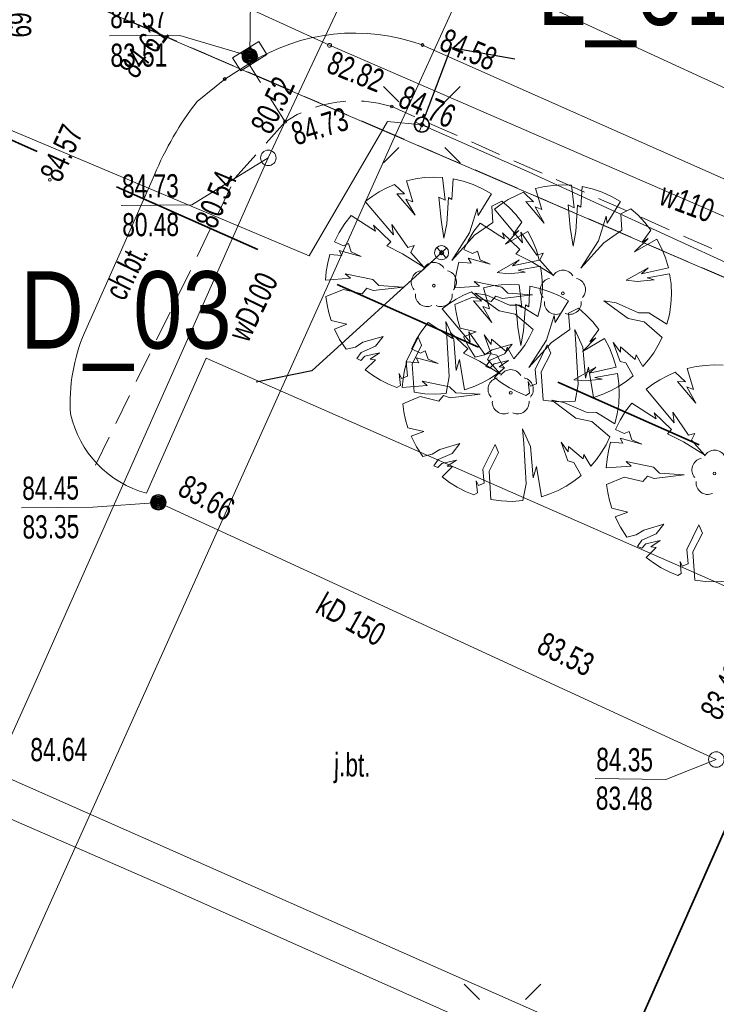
# Model space of a CAD drawing. Header units: metres. Extents: x -1013 to 1491576, y -5789570 to 1032.
# Tile 54 of 62: x 108 to 131, y -53 to -22. Entities that reach past the tile are written whole.
import ezdxf
from ezdxf.xclip import XClip

# ---------------------------------------------------------------- set-up
doc = ezdxf.new("R2010")
doc.units = ezdxf.units.M
doc.header["$MEASUREMENT"] = 0
doc.header["$XCLIPFRAME"] = 0
for name, pattern in [('2_KTCR02', [1.5, 1, -0.5]), ('GUK', [2, 1.5, -0.5]), ('GUZ', [1, 0.5, -0.5]), ('Przerywana długa', [7.8, 5, -2.8])]:
    doc.linetypes.add(name, pattern=pattern)
doc.layers.add('700-L Mapa 1_1000 dwg', color=7, linetype='Continuous')
for name, color, linetype, lineweight in [('703-L Płaszczyzny podejścia 2D3', 152, 'Continuous', 30), ('703-L Płaszczyzny podejścia 2D38', 171, 'Continuous', 35), ('704-L Płaszczyzny podejścia 3D38', 171, 'Continuous', 35), ('708-L Opisy_ numeracja obiektów85', 1, 'Continuous', 25), ('721-L Obiekty_Rośliny1', 7, 'Continuous', 13), ('722-L Obiekty_Latarnie_ słupy_ anteny1', 7, 'Continuous', 13), ('ex_02_DXF_MZ_5_Dzialki7', 9, 'Continuous', 18), ('ex_02_DXF_MZ_5_Kontury3', 9, 'Continuous', 18), ('ex_02_DXF_MZ_5_KTCR_D_L_17', 9, 'Continuous', 18), ('ex_02_DXF_MZ_5_KTCR_E_T_17', 9, 'Continuous', 18), ('ex_02_DXF_MZ_5_KTCR_L_17', 9, 'Continuous', 18), ('ex_02_DXF_MZ_5_KTJZ_E_T_07', 9, 'Continuous', 18), ('ex_02_DXF_MZ_5_KTKR_D_L_07', 9, 'Continuous', 18), ('ex_02_DXF_MZ_5_KTKR_L_07', 9, 'Continuous', 18), ('ex_02_DXF_MZ_5_OBOP_T_13', 9, 'Continuous', 18), ('ex_02_DXF_MZ_5_RTPW_T_17', 9, 'Continuous', 18), ('ex_02_DXF_MZ_5_SUOW_L_05', 9, 'Continuous', 18), ('ex_02_DXF_MZ_5_SUPE_D_L_31', 9, 'Continuous', 18), ('ex_02_DXF_MZ_5_SUPK_D_L_434', 9, 'Continuous', 18), ('ex_02_DXF_MZ_5_SUPK_E_T_434', 9, 'Continuous', 18), ('ex_02_DXF_MZ_5_SUPW_D_L_05', 9, 'Continuous', 18), ('ex_02_DXF_MZ_5_SUPW_E_T_05', 9, 'Continuous', 18), ('ex_02_DXF_MZ_5_SUPW_L_05', 9, 'Continuous', 18), ('ex_02_DXF_MZ_5_SUSM_D_T_07', 9, 'Continuous', 18), ('ex_02_DXF_MZ_5_SUSM_D_T_37', 9, 'Continuous', 18), ('ex_02_DXF_MZ_5_SUTK_T_034', 9, 'Continuous', 18), ('ex_02_DXF_MZ_5_SUTW_T_05', 9, 'Continuous', 18), ('ex_02_DXF_MZ_5_SUUK_D_T_234', 9, 'Continuous', 18), ('ex_02_DXF_MZ_5_SUUK_D_T_97', 9, 'Continuous', 18), ('ex_02_DXF_MZ_5_SUUK_T_07', 9, 'Continuous', 18), ('ex_02_DXF_MZ_5_Uzytki3', 9, 'Continuous', 18)]:
    doc.layers.add(name, color=color, linetype=linetype, lineweight=lineweight)
doc.styles.add('STYL_AUTOMATYCZNY_1', font='arial.ttf', dxfattribs={"width": 0.7})
doc.styles.add('STYL_AUTOMATYCZNY_3', font='ARIALN.TTF')
doc.dimstyles.new('STYL_AUTOMATYCZNY__1', dxfattribs={"dimtxt": 0.18, "dimasz": 0.912, "dimexe": 0.18, "dimexo": 0.0625, "dimgap": 0, "dimtad": 0, "dimtih": 1, "dimtoh": 1, "dimdec": 4, "dimzin": 0, "dimdsep": 46, "dimcen": 0.09, "dimadec": 0, "dimazin": 0, "dimtfac": 1, "dimtdec": 4, "dimtmove": 0, "dimatfit": 3, "dimldrblk": 'ARROWHEAD_7', "dimfxl": 1, "dimtolj": 1, "dimtzin": 0, "dimarcsym": 0})

# ---------------------------------------------------------------- blocks, each defined once
blk = doc.blocks.new('Rysunek_1_5', base_point=(-7447251.91, -5789835.327))
at = {"layer": 'ex_02_DXF_MZ_5_Dzialki7', "color": 9, "linetype": 'Continuous', "lineweight": 18}
blk.add_line((-42.33, 44.713), (161.19, -43.067), dxfattribs=at)
at = {"layer": 'ex_02_DXF_MZ_5_Kontury3', "color": 9, "linetype": 'GUK', "lineweight": 18}
blk.add_line((102.61, -17.792), (161.192, -43.062), dxfattribs=at)
at = {"layer": 'ex_02_DXF_MZ_5_KTCR_D_L_17', "color": 9, "linetype": '2_KTCR02', "lineweight": 18}
for p, q in [((115.064, -26.765), (116.67, -24.947)), ((110.549, -36.048), (115.064, -26.765))]:
    blk.add_line(p, q, dxfattribs=at)
at = {"layer": 'ex_02_DXF_MZ_5_KTCR_L_17', "color": 9, "linetype": '2_KTCR02', "lineweight": 18}
for p, q in [((116.67, -24.947), (115.5, -23.077)), ((172.96, -47.917), (120.12, -24.457))]:
    blk.add_line(p, q, dxfattribs=at)
blk.add_arc((118.913, -28.35), 4.075, 72.7737, 123.3935, dxfattribs=at)
at = {"layer": 'ex_02_DXF_MZ_5_KTKR_D_L_07', "color": 9, "linetype": 'Continuous', "lineweight": 18}
for p, q in [((114.72, -23.567), (113.827, -24.294)), ((112.453, -26.664), (111.429, -28.991)), ((111.429, -28.991), (110.189, -31.77)), ((112.195, -36.956), (114.125, -32.592)), ((114.125, -32.592), (146.467, -46.806)), ((140.304, -60.581), (107.79, -46.188))]:
    blk.add_line(p, q, dxfattribs=at)
for centre, radius, start, end in [((121.965, -30.593), 10.292, 142.2586, 157.553), ((115.537, -34.041), 5.811, 156.9912, 183.4745), ((113.085, -33.643), 3.43, 192.6314, 254.9788)]:
    blk.add_arc(centre, radius, start, end, dxfattribs=at)
at = {"layer": 'ex_02_DXF_MZ_5_KTKR_L_07', "color": 9, "linetype": 'Continuous', "lineweight": 18}
for p, q in [((121.11, -22.467), (174.05, -45.977)), ((114.72, -23.567), (115.5, -23.077))]:
    blk.add_line(p, q, dxfattribs=at)
blk.add_arc((118.923, -28.457), 6.377, 69.9436, 122.4677, dxfattribs=at)
at = {"layer": 'ex_02_DXF_MZ_5_OBOP_T_13', "color": 9, "linetype": 'Continuous', "lineweight": 18}
for centre in [(121.48, -30.247), (125.65, -30.497), (123.964, -33.713), (130.552, -36.317)]:
    blk.add_circle(centre, 0.045, dxfattribs=at)
for centre, start, end in [((121.48, -29.872), 30.1401, 149.8599), ((121.124, -30.131), 102.1445, 221.86), ((121.837, -30.131), 318.14, 77.8555), ((125.65, -30.122), 30.1401, 149.8599), ((125.294, -30.381), 102.1445, 221.86), ((126.007, -30.381), 318.14, 77.8555), ((121.26, -30.55), 174.1482, 293.8542), ((121.701, -30.55), 246.1458, 5.8518), ((125.43, -30.8), 174.1482, 293.8542), ((125.871, -30.8), 246.1458, 5.8518), ((123.964, -33.338), 30.1401, 149.8599), ((123.607, -33.597), 102.1445, 221.86), ((124.32, -33.597), 318.14, 77.8555), ((123.743, -34.017), 174.1482, 293.8542), ((124.184, -34.017), 246.1458, 5.8518), ((130.552, -35.942), 30.1401, 149.8599), ((130.196, -36.201), 102.1445, 221.86), ((130.332, -36.621), 174.1482, 293.8542)]:
    blk.add_arc(centre, 0.375, start, end, dxfattribs=at)
at = {"layer": 'ex_02_DXF_MZ_5_RTPW_T_17', "color": 9, "linetype": 'Continuous', "lineweight": 18}
for centre in [(121.11, -22.467), (114.72, -23.567), (120.12, -24.457), (116.67, -24.947), (109.07, -26.827)]:
    blk.add_circle(centre, 0.045, dxfattribs=at)
at = {"layer": 'ex_02_DXF_MZ_5_SUOW_L_05', "color": 9, "linetype": 'Continuous', "lineweight": 18}
blk.add_line((118.11, -22.477), (104.34, -16.157), dxfattribs=at)
at = {"layer": 'ex_02_DXF_MZ_5_SUPE_D_L_31', "color": 9, "linetype": 'Continuous', "lineweight": 18}
for p, q in [((105.867, -24.4), (117.452, -29.279)), ((117.452, -29.279), (119.982, -24.94)), ((119.982, -24.94), (121.092, -25.043)), ((121.092, -25.043), (124.564, -26.578)), ((124.564, -26.578), (131.697, -29.858)), ((102.994, -45.382), (112.976, -49.752)), ((112.976, -49.752), (123.479, -54.419))]:
    blk.add_line(p, q, dxfattribs=at)
at = {"layer": 'ex_02_DXF_MZ_5_SUPK_D_L_434', "color": 9, "linetype": 'Continuous', "lineweight": 18}
for p, q in [((116.13, -26.117), (124.79, -7.625)), ((115.614, -16.82), (115.53, -22.827)), ((115.614, -16.82), (139.313, -27.745)), ((108.598, -43.082), (116.13, -26.117)), ((130.608, -45.568), (112.578, -37.254)), ((99.115, -64.001), (108.598, -43.082))]:
    blk.add_line(p, q, dxfattribs=at)
at = {"layer": 'ex_02_DXF_MZ_5_SUPW_D_L_05', "color": 9, "linetype": 'Continuous', "lineweight": 18}
for p, q in [((120.343, -25.138), (130.359, -3.125)), ((104.815, -59.69), (120.343, -25.138))]:
    blk.add_line(p, q, dxfattribs=at)
at = {"layer": 'ex_02_DXF_MZ_5_SUPW_L_05', "color": 9, "linetype": 'Continuous', "lineweight": 18}
for p, q in [((118.11, -22.477), (104.34, -16.157)), ((199.66, -57.887), (118.11, -22.477))]:
    blk.add_line(p, q, dxfattribs=at)
at = {"layer": 'ex_02_DXF_MZ_5_SUSM_D_T_07', "color": 9, "linetype": 'Continuous', "lineweight": 18}
for p, q in [((120.35, -24.3), (119.855, -23.805)), ((121.835, -24.3), (122.33, -23.805)), ((120.35, -25.785), (119.855, -26.28)), ((121.835, -25.785), (122.33, -26.28)), ((122.954, -53.325), (122.459, -52.83)), ((124.439, -53.325), (124.934, -52.83))]:
    blk.add_line(p, q, dxfattribs=at)
at = {"layer": 'ex_02_DXF_MZ_5_SUSM_D_T_37', "color": 9, "linetype": 'Continuous', "lineweight": 18}
blk.add_circle((121.092, -25.043), 0.25, dxfattribs=at)
at = {"layer": 'ex_02_DXF_MZ_5_SUTK_T_034', "color": 9, "linetype": 'Continuous', "lineweight": 18}
for p, q in [((110.993, -22.175), (113.273, -22.159)), ((115.53, -22.827), (113.273, -22.159)), ((116.13, -26.117), (113.655, -27.638)), ((111.375, -27.654), (113.655, -27.638)), ((108.151, -37.425), (110.459, -37.409)), ((112.578, -37.254), (110.459, -37.409)), ((130.608, -45.568), (128.972, -46.209)), ((126.692, -46.185), (128.972, -46.209))]:
    blk.add_line(p, q, dxfattribs=at)
at = {"layer": 'ex_02_DXF_MZ_5_SUTW_T_05', "color": 9, "linetype": 'Continuous', "lineweight": 18}
blk.add_circle((118.11, -22.477), 0.0625, dxfattribs=at)
at = {"layer": 'ex_02_DXF_MZ_5_SUUK_D_T_234', "color": 9, "linetype": 'Continuous', "lineweight": 18}
for centre in [(116.13, -26.117), (130.608, -45.568)]:
    blk.add_circle(centre, 0.25, dxfattribs=at)
at = {"layer": 'ex_02_DXF_MZ_5_SUUK_D_T_97', "color": 9, "linetype": 'Continuous', "lineweight": 18}
for centre, radius in [((115.53, -22.827), 0.25), ((115.53, -22.827), 0.225), ((115.53, -22.827), 0.2), ((115.53, -22.827), 0.175), ((115.53, -22.827), 0.15), ((115.53, -22.827), 0.125), ((115.53, -22.827), 0.1), ((115.53, -22.827), 0.075), ((115.53, -22.827), 0.05), ((115.53, -22.827), 0.025), ((115.53, -22.827), 0.00715), ((112.578, -37.254), 0.25), ((112.578, -37.254), 0.225), ((112.578, -37.254), 0.2), ((112.578, -37.254), 0.175), ((112.578, -37.254), 0.15), ((112.578, -37.254), 0.125), ((112.578, -37.254), 0.1), ((112.578, -37.254), 0.075), ((112.578, -37.254), 0.05), ((112.578, -37.254), 0.025), ((112.578, -37.254), 0.00715)]:
    blk.add_circle(centre, radius, dxfattribs=at)
at = {"layer": 'ex_02_DXF_MZ_5_SUUK_T_07', "color": 9, "linetype": 'Continuous', "lineweight": 18}
for p, q in [((114.974, -22.882), (115.82, -22.349)), ((115.545, -22.522), (115.812, -22.946)), ((115.82, -22.349), (116.087, -22.772)), ((115.24, -23.305), (114.974, -22.882)), ((116.087, -22.772), (115.24, -23.305)), ((115.249, -22.709), (115.515, -23.132))]:
    blk.add_line(p, q, dxfattribs=at)
at = {"layer": 'ex_02_DXF_MZ_5_Uzytki3', "color": 9, "linetype": 'GUZ', "lineweight": 18}
blk.add_line((102.61, -17.792), (161.192, -43.062), dxfattribs=at)
at = {"layer": 'ex_02_DXF_MZ_5_KTCR_E_T_17', "color": 9, "linetype": 'Continuous', "lineweight": 18, "insert": (111.148, -30.614), "char_height": 0.75, "attachment_point": 4, "rotation": 63.8119, "style": 'STYL_AUTOMATYCZNY_1'}
blk.add_mtext('\\A1;{\\pql;\\fArial|b0|i0|c238|p0;\\W0.700000;ch.bt.}', dxfattribs=at)
at = {"layer": 'ex_02_DXF_MZ_5_KTJZ_E_T_07', "color": 9, "linetype": 'Continuous', "lineweight": 18, "insert": (118.253, -45.845), "char_height": 0.75, "attachment_point": 4, "rotation": 359.1841, "style": 'STYL_AUTOMATYCZNY_1'}
blk.add_mtext('\\A1;{\\pql;\\fArial|b0|i0|c238|p0;\\W0.700000;j.bt.}', dxfattribs=at)
at = {"layer": 'ex_02_DXF_MZ_5_RTPW_T_17', "color": 9, "linetype": 'Continuous', "lineweight": 18, "char_height": 0.75, "style": 'STYL_AUTOMATYCZNY_1'}
for s, insert, attachment_point, rotation in [('\\A1;{\\pql;\\fArial|b0|i0|c238|p0;\\W0.700000;84.69}', (107.702, -20.39), 7, 270.1758), ('\\A1;{\\pql;\\fArial|b0|i0|c238|p0;\\W0.700000;84.61}', (111.855, -23.606), 7, 52.7206), ('\\A1;{\\pql;\\fArial|b0|i0|c238|p0;\\W0.700000;84.58}', (121.607, -22.608), 7, 337.1051), ('\\A1;{\\pql;\\fArial|b0|i0|c238|p0;\\W0.700000;84.76}', (120.275, -24.445), 7, 336.4205), ('\\A1;{\\pql;\\fArial|b0|i0|c238|p0;\\W0.700000;84.73}', (116.806, -25.001), 1, 16.9492), ('\\A1;{\\pql;\\fArial|b0|i0|c238|p0;\\W0.700000;84.57}', (109.069, -26.794), 4, 65.493), ('\\A1;{\\pql;\\fArial|b0|i0|c238|p0;\\W0.700000;84.64}', (108.443, -45.634), 7, 0.403)]:
    blk.add_mtext(s, dxfattribs=dict(at, insert=insert, attachment_point=attachment_point, rotation=rotation))
at = {"layer": 'ex_02_DXF_MZ_5_SUPK_E_T_434', "color": 9, "linetype": 'Continuous', "lineweight": 18, "insert": (117.791, -40.468), "char_height": 0.75, "attachment_point": 4, "rotation": 330.6627, "style": 'STYL_AUTOMATYCZNY_1'}
blk.add_mtext('\\A1;{\\pql;\\fArial|b0|i0|c238|p0;\\W0.700000;kD 150}', dxfattribs=at)
at = {"layer": 'ex_02_DXF_MZ_5_SUPW_E_T_05', "color": 9, "linetype": 'Continuous', "lineweight": 18, "char_height": 0.75, "style": 'STYL_AUTOMATYCZNY_1'}
for s, insert, attachment_point, rotation in [('\\A1;{\\pql;\\fArial|b0|i0|c238|p0;\\W0.700000;w110}', (128.71, -27.613), 7, 339.444), ('\\A1;{\\pql;\\fArial|b0|i0|c238|p0;\\W0.700000;wD100}', (115.14, -31.96), 4, 64.059)]:
    blk.add_mtext(s, dxfattribs=dict(at, insert=insert, attachment_point=attachment_point, rotation=rotation))
at = {"layer": 'ex_02_DXF_MZ_5_SUTK_T_034', "color": 9, "linetype": 'Continuous', "lineweight": 18, "char_height": 0.75, "style": 'STYL_AUTOMATYCZNY_1'}
for s, insert, attachment_point, rotation in [('\\A1;{\\pql;\\fArial|b0|i0|c238|p0;\\W0.700000;84.57}', (111.016, -21.175), 1, 0.403), ('\\A1;{\\pql;\\fArial|b0|i0|c238|p0;\\W0.700000;83.51}', (111.025, -22.425), 1, 0.403), ('\\A1;{\\pql;\\fArial|b0|i0|c238|p0;\\W0.700000;80.52}', (115.873, -25.236), 4, 63.8331), ('\\A1;{\\pql;\\fArial|b0|i0|c238|p0;\\W0.700000;84.73}', (111.398, -26.654), 1, 0.403), ('\\A1;{\\pql;\\fArial|b0|i0|c238|p0;\\W0.700000;80.54}', (113.734, -28.162), 1, 67.3801), ('\\A1;{\\pql;\\fArial|b0|i0|c238|p0;\\W0.700000;80.48}', (111.407, -27.904), 1, 0.403), ('\\A1;{\\pql;\\fArial|b0|i0|c238|p0;\\W0.700000;84.45}', (108.174, -36.425), 1, 0.403), ('\\A1;{\\pql;\\fArial|b0|i0|c238|p0;\\W0.700000;83.66}', (113.337, -36.66), 4, 330.6627), ('\\A1;{\\pql;\\fArial|b0|i0|c238|p0;\\W0.700000;83.35}', (108.183, -37.675), 1, 0.403), ('\\A1;{\\pql;\\fArial|b0|i0|c238|p0;\\W0.700000;83.53}', (124.924, -41.757), 4, 333.8327), ('\\A1;{\\pql;\\fArial|b0|i0|c238|p0;\\W0.700000;83.48}', (130.38, -44.166), 4, 60.1432), ('\\A1;{\\pql;\\fArial|b0|i0|c238|p0;\\W0.700000;84.35}', (126.732, -45.186), 1, 359.403), ('\\A1;{\\pql;\\fArial|b0|i0|c238|p0;\\W0.700000;83.48}', (126.719, -46.436), 1, 359.403)]:
    blk.add_mtext(s, dxfattribs=dict(at, insert=insert, attachment_point=attachment_point, rotation=rotation))
at = {"layer": 'ex_02_DXF_MZ_5_SUTW_T_05', "color": 9, "linetype": 'Continuous', "lineweight": 18, "insert": (118.247, -22.631), "char_height": 0.75, "attachment_point": 1, "rotation": 337.9086, "style": 'STYL_AUTOMATYCZNY_1'}
blk.add_mtext('\\A1;{\\pql;\\fArial|b0|i0|c238|p0;\\W0.700000;82.82}', dxfattribs=at)
blk = doc.blocks.new('ARROWHEAD_7')
at = {"color": 0, "linetype": 'Continuous', "lineweight": 0}
for p, q in [((0, 0), (-1, 0)), ((-0.25, 0), (0.25, 0)), ((0, -0.25), (0, 0.25))]:
    blk.add_line(p, q, dxfattribs=at)
blk.add_circle((0, 0), 0.25, dxfattribs=at)

msp = doc.modelspace()

# ---------------------------------------------------------------- linework, layer by layer
at = {"layer": '703-L Płaszczyzny podejścia 2D3', "color": 152, "linetype": 'Continuous', "lineweight": 30}
msp.add_circle((8.227, 10.355), 1021.659, dxfattribs=at)
at = {"layer": '703-L Płaszczyzny podejścia 2D38', "color": 171, "linetype": 'Przerywana długa', "lineweight": 35}
msp.add_line((25.649, 10.872), (381.296, -146.723), dxfattribs=at)
at = {"layer": '704-L Płaszczyzny podejścia 3D38', "color": 171, "linetype": 'Continuous', "lineweight": 35, "flags": 128}
for points in [[(142.653, -21.286), (114.577, -84.645)], [(114.577, -84.645), (142.653, -21.286)]]:
    msp.add_lwpolyline(points, dxfattribs=at)
at = {"layer": '721-L Obiekty_Rośliny1', "color": 7, "linetype": 'Continuous', "lineweight": 13}
for p, q in [((120.209, -26.979), (119.958, -27.088)), ((120.534, -27.282), (120.209, -26.979)), ((120.885, -26.791), (120.599, -26.853)), ((120.599, -26.853), (120.798, -27.534)), ((121.175, -26.754), (120.885, -26.791)), ((121.467, -26.74), (121.175, -26.754)), ((121.759, -26.751), (121.467, -26.74)), ((121.841, -27.485), (121.759, -26.751)), ((122.1, -26.796), (122.062, -27.463)), ((122.427, -26.871), (122.1, -26.796)), ((122.745, -26.976), (122.427, -26.871)), ((123.052, -27.112), (122.745, -26.976)), ((125.055, -27.041), (124.769, -27.103)), ((125.345, -27.004), (125.055, -27.041)), ((125.637, -26.99), (125.345, -27.004)), ((125.929, -27.001), (125.637, -26.99)), ((126.011, -27.735), (125.929, -27.001)), ((126.27, -27.046), (126.232, -27.713)), ((126.597, -27.121), (126.27, -27.046)), ((119.484, -27.364), (119.265, -27.529)), ((119.715, -27.217), (119.484, -27.364)), ((119.958, -27.088), (119.715, -27.217)), ((120.874, -27.973), (120.282, -27.275)), ((120.282, -27.275), (120.534, -27.282)), ((122.916, -27.976), (123.344, -27.277)), ((123.344, -27.277), (123.052, -27.112)), ((124.128, -27.338), (123.885, -27.467)), ((124.379, -27.229), (124.128, -27.338)), ((124.704, -27.532), (124.379, -27.229)), ((124.769, -27.103), (124.968, -27.784)), ((126.915, -27.226), (126.597, -27.121)), ((127.222, -27.362), (126.915, -27.226)), ((127.514, -27.527), (127.222, -27.362)), ((119.265, -27.529), (120.172, -28.608)), ((120.798, -27.534), (120.579, -27.452)), ((120.579, -27.452), (120.874, -27.973)), ((121.711, -28.119), (121.646, -27.384)), ((121.646, -27.384), (121.841, -27.485)), ((121.954, -27.4), (121.895, -28.245)), ((122.062, -27.463), (121.954, -27.4)), ((123.675, -27.512), (123.351, -27.673)), ((123.351, -27.673), (123.388, -28.2)), ((123.654, -27.614), (123.435, -27.779)), ((123.885, -27.467), (123.654, -27.614)), ((123.913, -27.721), (123.675, -27.512)), ((125.044, -28.223), (124.452, -27.525)), ((124.452, -27.525), (124.704, -27.532)), ((125.881, -28.369), (125.816, -27.634)), ((125.816, -27.634), (126.011, -27.735)), ((126.124, -27.65), (126.065, -28.495)), ((126.232, -27.713), (126.124, -27.65)), ((127.086, -28.226), (127.514, -27.527)), ((118.81, -27.974), (118.605, -28.24)), ((119.594, -28.488), (118.81, -27.974)), ((122.635, -28.543), (122.881, -27.75)), ((122.881, -27.75), (122.916, -27.976)), ((123.435, -27.779), (124.342, -28.858)), ((124.131, -27.951), (123.913, -27.721)), ((124.327, -28.199), (124.131, -27.951)), ((124.968, -27.784), (124.749, -27.702)), ((124.749, -27.702), (125.044, -28.223)), ((126.805, -28.793), (127.051, -28)), ((127.051, -28), (127.086, -28.226)), ((127.845, -27.762), (127.521, -27.923)), ((127.521, -27.923), (127.558, -28.45)), ((128.083, -27.971), (127.845, -27.762)), ((128.301, -28.201), (128.083, -27.971)), ((118.605, -28.24), (118.425, -28.525)), ((120.09, -28.828), (119.53, -28.294)), ((119.53, -28.294), (119.594, -28.488)), ((120.172, -28.608), (120.125, -28.272)), ((120.125, -28.272), (120.639, -29.011)), ((121.807, -28.717), (121.711, -28.119)), ((121.895, -28.245), (121.807, -28.717)), ((122.98, -28.224), (122.775, -28.49)), ((123.388, -28.2), (122.798, -28.615)), ((123.764, -28.738), (122.98, -28.224)), ((124.04, -28.594), (124.327, -28.199)), ((128.497, -28.449), (128.301, -28.201)), ((118.425, -28.525), (118.274, -28.826)), ((122.061, -29.431), (122.635, -28.543)), ((122.798, -28.615), (122.061, -29.431)), ((122.775, -28.49), (122.595, -28.775)), ((124.26, -29.078), (123.7, -28.544)), ((123.7, -28.544), (123.764, -28.738)), ((123.796, -28.907), (124.231, -28.469)), ((124.515, -28.491), (123.796, -28.907)), ((124.231, -28.469), (124.04, -28.594)), ((124.342, -28.858), (124.295, -28.522)), ((124.295, -28.522), (124.809, -29.261)), ((124.669, -28.788), (124.515, -28.491)), ((125.977, -28.967), (125.881, -28.369)), ((126.065, -28.495), (125.977, -28.967)), ((127.558, -28.45), (126.968, -28.865)), ((128.21, -28.844), (128.497, -28.449)), ((118.274, -28.826), (118.561, -28.959)), ((118.561, -28.959), (118.717, -28.887)), ((118.717, -28.887), (118.809, -29.157)), ((119.955, -28.963), (120.09, -28.828)), ((120.471, -29.222), (119.955, -28.963)), ((120.639, -29.011), (120.846, -28.952)), ((120.846, -28.952), (120.733, -29.173)), ((122.595, -28.775), (122.444, -29.076)), ((124.794, -29.099), (124.669, -28.788)), ((126.231, -29.681), (126.805, -28.793)), ((126.968, -28.865), (126.231, -29.681)), ((127.966, -29.157), (128.401, -28.719)), ((128.685, -28.741), (127.966, -29.157)), ((128.401, -28.719), (128.21, -28.844)), ((128.839, -29.038), (128.685, -28.741)), ((118.121, -29.242), (118.051, -29.514)), ((118.511, -29.272), (118.121, -29.242)), ((119.133, -29.301), (118.424, -29.11)), ((118.424, -29.11), (118.511, -29.272)), ((118.809, -29.157), (119.133, -29.301)), ((121.155, -29.645), (120.471, -29.222)), ((120.733, -29.173), (121.155, -29.645)), ((122.444, -29.076), (122.731, -29.209)), ((122.731, -29.209), (122.887, -29.137)), ((122.887, -29.137), (122.979, -29.407)), ((124.125, -29.213), (124.26, -29.078)), ((124.641, -29.472), (124.125, -29.213)), ((124.888, -29.42), (124.794, -29.099)), ((124.809, -29.261), (125.016, -29.202)), ((125.016, -29.202), (124.903, -29.423)), ((128.964, -29.349), (128.839, -29.038)), ((118.051, -29.514), (118.003, -29.791)), ((122.291, -29.492), (122.221, -29.764)), ((122.681, -29.522), (122.291, -29.492)), ((123.303, -29.551), (122.594, -29.36)), ((122.594, -29.36), (122.681, -29.522)), ((122.979, -29.407), (123.303, -29.551)), ((123.525, -29.824), (124.232, -29.416)), ((124.232, -29.416), (124.025, -29.61)), ((124.025, -29.61), (124.888, -29.42)), ((125.325, -29.895), (124.641, -29.472)), ((124.903, -29.423), (125.325, -29.895)), ((129.058, -29.67), (128.964, -29.349)), ((118.003, -29.791), (117.978, -30.07)), ((118.783, -30.01), (118.618, -29.866)), ((118.618, -29.866), (119.507, -30.048)), ((122.221, -29.764), (122.173, -30.041)), ((123.883, -29.862), (123.525, -29.824)), ((124.434, -29.806), (123.883, -29.862)), ((124.93, -29.616), (124.204, -29.749)), ((124.204, -29.749), (124.434, -29.806)), ((124.974, -29.943), (124.93, -29.616)), ((127.695, -30.074), (128.402, -29.666)), ((128.402, -29.666), (128.195, -29.86)), ((128.195, -29.86), (129.058, -29.67)), ((129.1, -29.866), (128.374, -29.999)), ((129.144, -30.193), (129.1, -29.866)), ((117.978, -30.07), (118.783, -30.01)), ((119.507, -30.048), (119.704, -30.241)), ((122.173, -30.041), (122.148, -30.32)), ((122.953, -30.26), (122.788, -30.116)), ((122.788, -30.116), (123.677, -30.298)), ((123.658, -30.22), (123.368, -30.257)), ((123.95, -30.207), (123.658, -30.22)), ((124.242, -30.218), (123.95, -30.207)), ((124.325, -30.951), (124.242, -30.218)), ((124.987, -30.271), (124.974, -29.943)), ((128.053, -30.112), (127.695, -30.074)), ((128.604, -30.056), (128.053, -30.112)), ((128.374, -29.999), (128.604, -30.056)), ((129.157, -30.521), (129.144, -30.193)), ((118.555, -30.367), (117.992, -30.603)), ((119.16, -30.512), (118.555, -30.367)), ((119.311, -30.332), (119.16, -30.512)), ((119.524, -30.408), (119.311, -30.332)), ((120.493, -30.291), (119.524, -30.408)), ((119.704, -30.241), (120.493, -30.291)), ((122.148, -30.32), (122.953, -30.26)), ((122.441, -30.554), (122.199, -30.683)), ((122.693, -30.445), (122.441, -30.554)), ((123.018, -30.748), (122.693, -30.445)), ((123.589, -31.064), (122.804, -30.487)), ((122.804, -30.487), (123.197, -30.555)), ((123.368, -30.257), (123.082, -30.319)), ((123.082, -30.319), (123.282, -31)), ((123.197, -30.555), (123.92, -30.875)), ((123.677, -30.298), (123.874, -30.491)), ((124.663, -30.541), (123.694, -30.658)), ((123.874, -30.491), (124.663, -30.541)), ((124.583, -30.262), (124.545, -30.929)), ((124.91, -30.337), (124.583, -30.262)), ((125.229, -30.443), (124.91, -30.337)), ((124.969, -30.6), (124.987, -30.271)), ((125.535, -30.578), (125.229, -30.443)), ((129.139, -30.85), (129.157, -30.521)), ((117.992, -30.603), (118.028, -30.864)), ((118.028, -30.864), (118.084, -31.122)), ((121.967, -30.83), (121.748, -30.995)), ((122.199, -30.683), (121.967, -30.83)), ((122.725, -30.617), (122.162, -30.853)), ((122.162, -30.853), (122.198, -31.114)), ((123.33, -30.762), (122.725, -30.617)), ((123.357, -31.439), (122.765, -30.741)), ((122.765, -30.741), (123.018, -30.748)), ((123.481, -30.582), (123.33, -30.762)), ((123.694, -30.658), (123.481, -30.582)), ((123.92, -30.875), (124.252, -30.881)), ((124.194, -31.585), (124.129, -30.85)), ((124.129, -30.85), (124.325, -30.951)), ((124.438, -30.866), (124.379, -31.711)), ((124.545, -30.929), (124.438, -30.866)), ((124.921, -30.925), (124.969, -30.6)), ((125.399, -31.443), (125.828, -30.743)), ((125.828, -30.743), (125.535, -30.578)), ((127.759, -31.314), (126.974, -30.737)), ((126.974, -30.737), (127.367, -30.805)), ((127.367, -30.805), (128.09, -31.125)), ((129.091, -31.175), (129.139, -30.85)), ((118.084, -31.122), (118.16, -31.375)), ((121.748, -30.995), (122.655, -32.075)), ((122.198, -31.114), (122.254, -31.372)), ((123.282, -31), (123.062, -30.918)), ((123.062, -30.918), (123.357, -31.439)), ((124.107, -31.169), (123.589, -31.064)), ((124.686, -31.668), (124.107, -31.169)), ((124.252, -30.881), (124.842, -31.245)), ((124.842, -31.245), (124.921, -30.925)), ((126.158, -30.978), (125.834, -31.139)), ((125.834, -31.139), (125.871, -31.667)), ((126.396, -31.187), (126.158, -30.978)), ((126.614, -31.417), (126.396, -31.187)), ((128.09, -31.125), (128.422, -31.131)), ((128.422, -31.131), (129.012, -31.495)), ((129.012, -31.495), (129.091, -31.175)), ((118.16, -31.375), (118.672, -31.495)), ((118.672, -31.495), (118.267, -31.651)), ((121.294, -31.44), (121.088, -31.706)), ((122.078, -31.954), (121.294, -31.44)), ((121.902, -31.886), (121.866, -31.411)), ((121.866, -31.411), (122.123, -31.984)), ((122.254, -31.372), (122.33, -31.625)), ((125.118, -32.009), (125.364, -31.217)), ((125.364, -31.217), (125.399, -31.443)), ((126.81, -31.665), (126.614, -31.417)), ((128.277, -31.419), (127.759, -31.314)), ((128.856, -31.918), (128.277, -31.419)), ((118.267, -31.651), (118.436, -31.988)), ((121.088, -31.706), (120.909, -31.992)), ((122.573, -32.294), (122.013, -31.76)), ((122.013, -31.76), (122.078, -31.954)), ((122.33, -31.625), (122.842, -31.745)), ((122.842, -31.745), (122.437, -31.901)), ((122.655, -32.075), (122.609, -31.739)), ((122.609, -31.739), (123.123, -32.477)), ((124.29, -32.183), (124.194, -31.585)), ((124.379, -31.711), (124.29, -32.183)), ((124.561, -31.923), (124.686, -31.668)), ((125.871, -31.667), (125.282, -32.081)), ((126.072, -32.136), (126.036, -31.661)), ((126.036, -31.661), (126.293, -32.234)), ((126.523, -32.061), (126.81, -31.665)), ((118.436, -31.988), (118.641, -32.305)), ((118.945, -32.233), (119.19, -32.077)), ((119.19, -32.077), (119.838, -31.888)), ((119.838, -31.888), (119.593, -32.202)), ((120.584, -32.712), (120.973, -31.914)), ((120.909, -31.992), (120.758, -32.293)), ((120.973, -31.914), (121.086, -32.176)), ((121.944, -32.627), (121.902, -31.886)), ((122.123, -31.984), (122.206, -32.99)), ((122.437, -31.901), (122.606, -32.238)), ((123.329, -32.447), (123.105, -31.837)), ((123.105, -31.837), (123.337, -32.151)), ((123.337, -32.151), (123.343, -31.977)), ((123.343, -31.977), (123.817, -32.381)), ((123.36, -32.327), (124.008, -32.138)), ((124.008, -32.138), (123.763, -32.452)), ((124.415, -32.167), (124.561, -31.923)), ((124.545, -32.897), (125.118, -32.009)), ((125.282, -32.081), (124.545, -32.897)), ((126.114, -32.877), (126.072, -32.136)), ((126.279, -32.373), (126.714, -31.935)), ((126.999, -31.957), (126.279, -32.373)), ((126.714, -31.935), (126.523, -32.061)), ((127.152, -32.254), (126.999, -31.957)), ((127.499, -32.697), (127.275, -32.087)), ((127.275, -32.087), (127.507, -32.401)), ((128.731, -32.173), (128.856, -31.918)), ((118.641, -32.305), (118.945, -32.233)), ((119.133, -32.404), (118.991, -32.606)), ((119.593, -32.202), (119.133, -32.404)), ((119.254, -32.529), (119.726, -32.42)), ((119.726, -32.42), (119.425, -32.622)), ((120.758, -32.293), (121.045, -32.425)), ((121.086, -32.176), (120.782, -32.782)), ((121.045, -32.425), (121.2, -32.353)), ((121.2, -32.353), (121.292, -32.623)), ((122.438, -32.429), (122.573, -32.294)), ((122.954, -32.688), (122.438, -32.429)), ((122.606, -32.238), (122.811, -32.555)), ((123.115, -32.483), (123.36, -32.327)), ((123.123, -32.477), (123.329, -32.418)), ((123.329, -32.418), (123.216, -32.639)), ((123.763, -32.452), (123.303, -32.654)), ((123.519, -32.496), (123.329, -32.447)), ((123.817, -32.381), (123.846, -32.235)), ((123.846, -32.235), (124.066, -32.616)), ((124.066, -32.616), (124.25, -32.398)), ((124.25, -32.398), (124.415, -32.167)), ((124.754, -32.962), (125.143, -32.164)), ((125.256, -32.426), (124.952, -33.032)), ((125.143, -32.164), (125.256, -32.426)), ((126.293, -32.234), (126.376, -33.24)), ((127.277, -32.565), (127.152, -32.254)), ((127.507, -32.401), (127.513, -32.227)), ((127.513, -32.227), (127.987, -32.631)), ((128.42, -32.648), (128.585, -32.417)), ((128.585, -32.417), (128.731, -32.173)), ((118.991, -32.606), (119.124, -32.665)), ((119.124, -32.665), (119.254, -32.529)), ((119.592, -32.643), (119.265, -32.966)), ((119.425, -32.622), (119.592, -32.643)), ((120.604, -32.708), (120.534, -32.98)), ((120.627, -33.172), (120.584, -32.712)), ((120.994, -32.738), (120.604, -32.708)), ((120.782, -32.782), (120.841, -33.695)), ((121.616, -32.767), (120.907, -32.576)), ((120.907, -32.576), (120.994, -32.738)), ((121.292, -32.623), (121.616, -32.767)), ((121.977, -33.189), (121.944, -32.627)), ((122.206, -32.99), (122.312, -32.632)), ((122.312, -32.632), (122.471, -33.611)), ((122.811, -32.555), (123.115, -32.483)), ((123.638, -33.111), (122.954, -32.688)), ((123.303, -32.654), (123.161, -32.856)), ((123.216, -32.639), (123.638, -33.111)), ((123.294, -32.915), (123.424, -32.779)), ((123.424, -32.779), (123.896, -32.67)), ((123.754, -32.917), (123.519, -32.496)), ((123.896, -32.67), (123.595, -32.872)), ((127.371, -32.886), (127.277, -32.565)), ((127.689, -32.746), (127.499, -32.697)), ((127.924, -33.167), (127.689, -32.746)), ((127.987, -32.631), (128.016, -32.485)), ((128.016, -32.485), (128.236, -32.866)), ((128.236, -32.866), (128.42, -32.648)), ((119.265, -32.966), (119.501, -33.142)), ((120.403, -33.478), (120.363, -33.091)), ((120.363, -33.091), (120.435, -33.246)), ((120.534, -32.98), (120.487, -33.257)), ((123.161, -32.856), (123.294, -32.915)), ((123.277, -33.259), (123.523, -33.098)), ((123.762, -32.893), (123.435, -33.216)), ((123.523, -33.098), (123.754, -32.917)), ((123.595, -32.872), (123.762, -32.893)), ((124.797, -33.422), (124.754, -32.962)), ((124.952, -33.032), (125.011, -33.945)), ((126.008, -33.29), (126.715, -32.882)), ((126.147, -33.439), (126.114, -32.877)), ((126.376, -33.24), (126.482, -32.882)), ((126.482, -32.882), (126.641, -33.861)), ((126.715, -32.882), (126.509, -33.076)), ((126.509, -33.076), (127.371, -32.886)), ((127.413, -33.083), (126.687, -33.215)), ((127.457, -33.409), (127.413, -33.083)), ((129.282, -33.049), (129.03, -33.158)), ((129.607, -33.352), (129.282, -33.049)), ((129.957, -32.861), (129.671, -32.923)), ((129.671, -32.923), (129.87, -33.604)), ((130.247, -32.824), (129.957, -32.861)), ((130.539, -32.81), (130.247, -32.824)), ((130.831, -32.821), (130.539, -32.81)), ((119.501, -33.142), (119.752, -33.298)), ((119.752, -33.298), (120.014, -33.433)), ((120.435, -33.246), (120.627, -33.172)), ((120.487, -33.257), (120.461, -33.537)), ((121.267, -33.476), (121.101, -33.332)), ((121.101, -33.332), (121.99, -33.514)), ((121.875, -33.732), (121.977, -33.189)), ((122.749, -33.516), (123.019, -33.398)), ((123.019, -33.398), (123.277, -33.259)), ((123.435, -33.216), (123.671, -33.392)), ((123.671, -33.392), (123.922, -33.548)), ((124.573, -33.728), (124.533, -33.341)), ((124.533, -33.341), (124.605, -33.496)), ((124.605, -33.496), (124.797, -33.422)), ((126.367, -33.329), (126.008, -33.29)), ((126.918, -33.272), (126.367, -33.329)), ((126.687, -33.215), (126.918, -33.272)), ((127.447, -33.509), (127.693, -33.348)), ((127.47, -33.737), (127.457, -33.409)), ((127.693, -33.348), (127.924, -33.167)), ((128.788, -33.287), (128.556, -33.434)), ((129.03, -33.158), (128.788, -33.287)), ((129.946, -34.043), (129.354, -33.345)), ((129.354, -33.345), (129.607, -33.352)), ((120.014, -33.433), (120.287, -33.545)), ((120.287, -33.545), (120.403, -33.478)), ((120.461, -33.537), (121.267, -33.476)), ((120.841, -33.695), (121.184, -33.741)), ((121.184, -33.741), (121.529, -33.754)), ((121.529, -33.754), (121.875, -33.732)), ((121.99, -33.514), (122.187, -33.707)), ((122.187, -33.707), (122.976, -33.757)), ((122.471, -33.611), (122.749, -33.516)), ((123.922, -33.548), (124.184, -33.683)), ((124.184, -33.683), (124.457, -33.795)), ((124.457, -33.795), (124.573, -33.728)), ((126.045, -33.982), (126.147, -33.439)), ((126.919, -33.766), (127.189, -33.648)), ((127.189, -33.648), (127.447, -33.509)), ((127.453, -34.066), (127.47, -33.737)), ((128.556, -33.434), (128.337, -33.599)), ((128.337, -33.599), (129.244, -34.679)), ((129.87, -33.604), (129.651, -33.522)), ((129.651, -33.522), (129.946, -34.043)), ((121.038, -33.833), (120.475, -34.07)), ((121.644, -33.978), (121.038, -33.833)), ((121.794, -33.798), (121.644, -33.978)), ((122.007, -33.875), (121.794, -33.798)), ((122.976, -33.757), (122.007, -33.875)), ((125.011, -33.945), (125.354, -33.991)), ((126.073, -34.53), (125.288, -33.953)), ((125.288, -33.953), (125.681, -34.021)), ((125.354, -33.991), (125.699, -34.004)), ((125.681, -34.021), (126.403, -34.341)), ((125.699, -34.004), (126.045, -33.982)), ((126.641, -33.861), (126.919, -33.766)), ((127.882, -34.044), (127.677, -34.31)), ((128.666, -34.558), (127.882, -34.044)), ((120.475, -34.07), (120.512, -34.331)), ((120.512, -34.331), (120.568, -34.588)), ((126.403, -34.341), (126.735, -34.347)), ((126.735, -34.347), (127.325, -34.711)), ((127.404, -34.392), (127.453, -34.066)), ((127.677, -34.31), (127.497, -34.595)), ((129.162, -34.898), (128.602, -34.364)), ((128.602, -34.364), (128.666, -34.558)), ((129.244, -34.679), (129.198, -34.342)), ((129.198, -34.342), (129.712, -35.081)), ((120.568, -34.588), (120.643, -34.841)), ((126.59, -34.636), (126.073, -34.53)), ((127.17, -35.134), (126.59, -34.636)), ((127.325, -34.711), (127.404, -34.392)), ((127.497, -34.595), (127.346, -34.896)), ((120.643, -34.841), (121.155, -34.961)), ((121.155, -34.961), (120.75, -35.117)), ((124.386, -35.352), (124.349, -34.877)), ((124.349, -34.877), (124.607, -35.45)), ((127.346, -34.896), (127.633, -35.029)), ((127.633, -35.029), (127.789, -34.957)), ((127.789, -34.957), (127.881, -35.227)), ((129.027, -35.033), (129.162, -34.898)), ((120.75, -35.117), (120.92, -35.454)), ((125.812, -35.913), (125.589, -35.303)), ((125.589, -35.303), (125.82, -35.617)), ((127.044, -35.389), (127.17, -35.134)), ((127.193, -35.312), (127.123, -35.584)), ((127.583, -35.342), (127.193, -35.312)), ((128.205, -35.371), (127.496, -35.18)), ((127.496, -35.18), (127.583, -35.342)), ((127.881, -35.227), (128.205, -35.371)), ((129.543, -35.292), (129.027, -35.033)), ((130.227, -35.715), (129.543, -35.292)), ((129.712, -35.081), (129.918, -35.022)), ((129.918, -35.022), (129.805, -35.243)), ((129.805, -35.243), (130.227, -35.715)), ((120.92, -35.454), (121.124, -35.771)), ((121.428, -35.699), (121.673, -35.543)), ((121.673, -35.543), (122.321, -35.354)), ((122.321, -35.354), (122.076, -35.669)), ((123.067, -36.178), (123.456, -35.381)), ((123.569, -35.642), (123.265, -36.248)), ((123.456, -35.381), (123.569, -35.642)), ((124.427, -36.093), (124.386, -35.352)), ((124.607, -35.45), (124.69, -36.456)), ((125.82, -35.617), (125.826, -35.443)), ((125.826, -35.443), (126.3, -35.847)), ((126.733, -35.864), (126.898, -35.633)), ((126.898, -35.633), (127.044, -35.389)), ((127.123, -35.584), (127.076, -35.861)), ((121.124, -35.771), (121.428, -35.699)), ((121.616, -35.87), (121.474, -36.072)), ((122.076, -35.669), (121.616, -35.87)), ((121.738, -35.995), (122.209, -35.886)), ((122.209, -35.886), (121.908, -36.088)), ((126.002, -35.962), (125.812, -35.913)), ((126.238, -36.383), (126.002, -35.962)), ((126.3, -35.847), (126.329, -35.702)), ((126.329, -35.702), (126.55, -36.082)), ((126.55, -36.082), (126.733, -35.864)), ((127.076, -35.861), (127.05, -36.14)), ((127.856, -36.08), (127.69, -35.936)), ((127.69, -35.936), (128.579, -36.118)), ((121.474, -36.072), (121.607, -36.131)), ((121.607, -36.131), (121.738, -35.995)), ((122.075, -36.109), (121.748, -36.432)), ((121.908, -36.088), (122.075, -36.109)), ((123.11, -36.638), (123.067, -36.178)), ((123.265, -36.248), (123.325, -37.161)), ((124.461, -36.655), (124.427, -36.093)), ((124.69, -36.456), (124.796, -36.098)), ((124.796, -36.098), (124.955, -37.077)), ((127.05, -36.14), (127.856, -36.08)), ((128.579, -36.118), (128.776, -36.311)), ((121.748, -36.432), (121.985, -36.608)), ((122.886, -36.945), (122.847, -36.557)), ((122.847, -36.557), (122.919, -36.712)), ((125.76, -36.725), (126.006, -36.564)), ((126.006, -36.564), (126.238, -36.383)), ((127.627, -36.437), (127.064, -36.674)), ((128.233, -36.582), (127.627, -36.437)), ((128.383, -36.402), (128.233, -36.582)), ((128.596, -36.478), (128.383, -36.402)), ((129.565, -36.361), (128.596, -36.478)), ((128.776, -36.311), (129.565, -36.361)), ((121.985, -36.608), (122.235, -36.764)), ((122.235, -36.764), (122.498, -36.899)), ((122.498, -36.899), (122.771, -37.011)), ((122.919, -36.712), (123.11, -36.638)), ((124.358, -37.198), (124.461, -36.655)), ((125.233, -36.982), (125.502, -36.865)), ((125.502, -36.865), (125.76, -36.725)), ((127.064, -36.674), (127.1, -36.935)), ((122.771, -37.011), (122.886, -36.945)), ((123.325, -37.161), (123.667, -37.207)), ((123.667, -37.207), (124.013, -37.22)), ((124.013, -37.22), (124.358, -37.198)), ((124.955, -37.077), (125.233, -36.982)), ((127.1, -36.935), (127.157, -37.192)), ((127.157, -37.192), (127.232, -37.445)), ((127.232, -37.445), (127.744, -37.565)), ((127.744, -37.565), (127.339, -37.721)), ((127.339, -37.721), (127.508, -38.058)), ((127.508, -38.058), (127.713, -38.375)), ((128.017, -38.303), (128.262, -38.147)), ((128.262, -38.147), (128.91, -37.958)), ((128.91, -37.958), (128.665, -38.273)), ((129.656, -38.782), (130.045, -37.985)), ((130.045, -37.985), (130.158, -38.246)), ((127.713, -38.375), (128.017, -38.303)), ((128.205, -38.474), (128.063, -38.676)), ((128.665, -38.273), (128.205, -38.474)), ((128.327, -38.599), (128.798, -38.49)), ((128.798, -38.49), (128.497, -38.692)), ((130.158, -38.246), (129.854, -38.852)), ((128.063, -38.676), (128.196, -38.735)), ((128.196, -38.735), (128.327, -38.599)), ((128.664, -38.713), (128.337, -39.036)), ((128.497, -38.692), (128.664, -38.713)), ((129.699, -39.242), (129.656, -38.782)), ((128.337, -39.036), (128.574, -39.212)), ((129.854, -38.852), (129.914, -39.765)), ((128.574, -39.212), (128.824, -39.368)), ((128.824, -39.368), (129.087, -39.503)), ((129.475, -39.548), (129.435, -39.161)), ((129.435, -39.161), (129.508, -39.316)), ((129.508, -39.316), (129.699, -39.242)), ((129.087, -39.503), (129.36, -39.615)), ((129.36, -39.615), (129.475, -39.548)), ((129.914, -39.765), (130.256, -39.811)), ((130.256, -39.811), (130.602, -39.824)), ((130.602, -39.824), (130.947, -39.802))]:
    msp.add_line(p, q, dxfattribs=at)
at = {"layer": '722-L Obiekty_Latarnie_ słupy_ anteny1', "color": 7, "linetype": 'Continuous', "lineweight": 13, "flags": 128}
for points in [[(121.092, -25.113), (121.163, -25.043), (121.092, -24.972), (121.022, -25.043)], [(121.728, -29.253), (121.799, -29.182), (121.728, -29.112), (121.657, -29.182)]]:
    msp.add_lwpolyline(points, close=True, dxfattribs=at)

# ---------------------------------------------------------------- block references
at = {"layer": '700-L Mapa 1_1000 dwg', "color": 52, "linetype": 'Continuous', "lineweight": 25}
ref = msp.add_blockref('Rysunek_1_5', (-7447251.91, -5789835.327), dxfattribs=at)
XClip(ref).set_block_clipping_path([(-454.4097296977, -337.82710067), (350.5902703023, 167.17289933)])

# ---------------------------------------------------------------- texts
at = {"layer": '708-L Opisy_ numeracja obiektów85', "color": 1, "linetype": 'Continuous', "lineweight": 25, "char_height": 2.5, "attachment_point": 7, "style": 'STYL_AUTOMATYCZNY_3'}
for s, insert in [('\\A1;{\\pql;\\fArial Narrow|b0|i0|c238|p0;\\W1.000000;L_01}', (124.812, -22.543)), ('\\A1;{\\pql;\\fArial Narrow|b0|i0|c238|p0;\\W1.000000;D_03}', (108.102, -33.002))]:
    msp.add_mtext(s, dxfattribs=dict(at, insert=insert))

# ---------------------------------------------------------------- leaders
at = {"layer": '708-L Opisy_ numeracja obiektów85', "color": 1, "linetype": 'Continuous', "lineweight": 25, "annotation_type": 0, "has_hookline": 1}
for points, hookline_direction, text_width in [([(121.092, -25.043), (122.039, -22.543), (124.092, -22.911)], 0, 5.641), ([(121.728, -29.182), (117.541, -33.002), (115.739, -33.369)], 1, 6.496)]:
    msp.add_leader(points, dimstyle='STYL_AUTOMATYCZNY__1', dxfattribs=dict(at, hookline_direction=hookline_direction, text_width=text_width))

doc.saveas('drawing.dxf')
